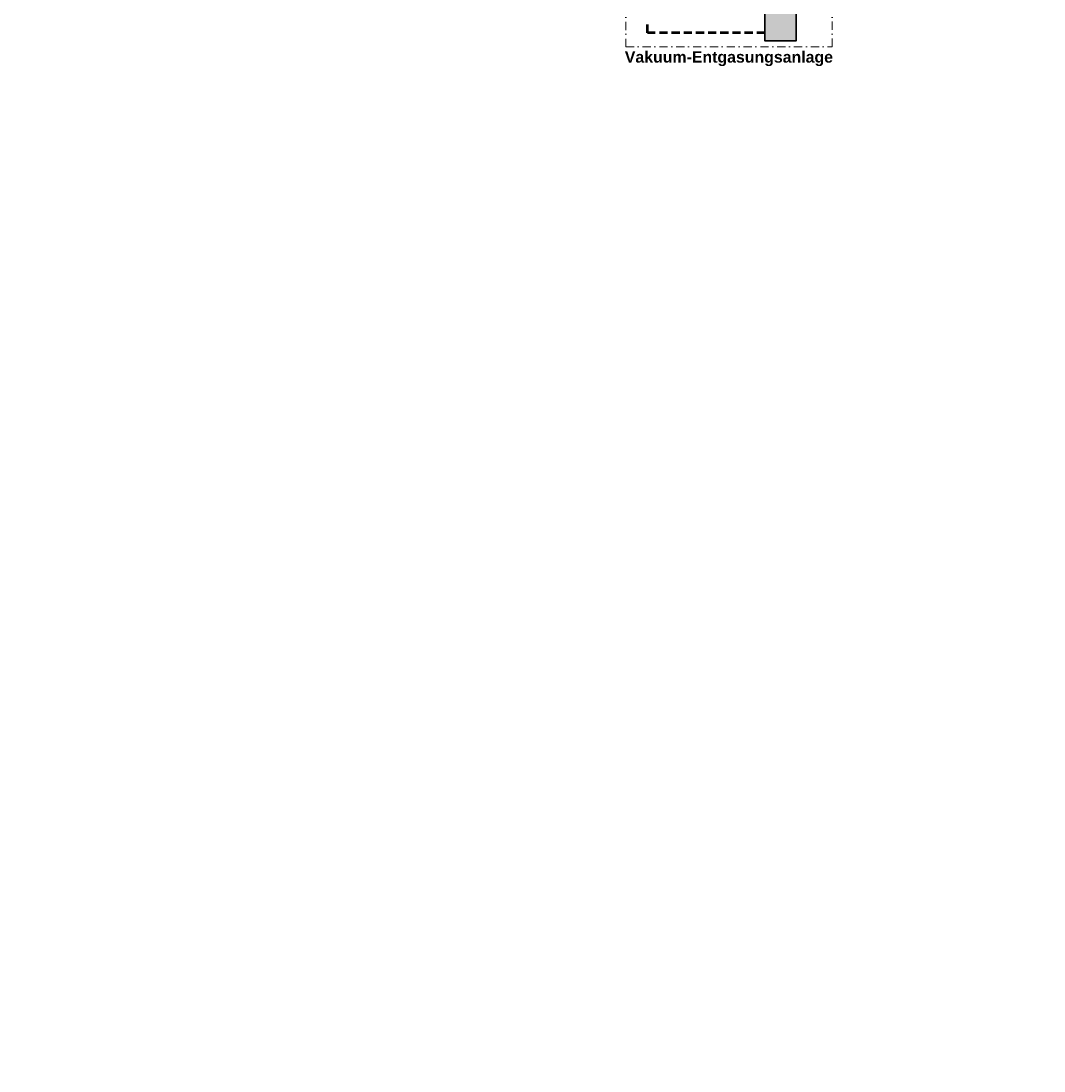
# Model space of a CAD drawing. Header units: millimetres. Extents: x -226 to 2201, y 0 to 1085.
# Tile 1 of 28: x 0 to 315, y 0 to 323. Entities that reach past the tile are written whole.
import ezdxf
from ezdxf import colors
from ezdxf.entities.mleader import LeaderData, LeaderLine
from ezdxf.math import Vec2, Vec3

# ---------------------------------------------------------------- set-up
doc = ezdxf.new("R2010")
doc.units = ezdxf.units.MM
doc.linetypes.add('GESTRICHELT2', pattern=[0.375, 0.25, -0.125])
doc.linetypes.add('Strichpunkt', pattern=[25.4, 12.7, -6.35, 0, -6.35])
for name, color, linetype, lineweight in [('TGAx_H_LTG_Quellenkreis-Umweltwärme_RL', 66, 'GESTRICHELT2', 50), ('TGAx_H_TXT_Beschriftung', 7, 'Continuous', 18), ('TGAx_K_TXT_Beschriftung', 7, 'Continuous', 18), ('TGAx_S_KOM_Bauteile', 7, 'Continuous', 35), ('TGAx_S_KOM_Bauteile-Schraff', 9, 'Continuous', 18)]:
    doc.layers.add(name, color=color, linetype=linetype, lineweight=lineweight)
doc.styles.add('Arial', font='arial.ttf')

msp = doc.modelspace()

# ---------------------------------------------------------------- leaders
at = {"layer": 'TGAx_H_TXT_Beschriftung'}
ml = msp.add_multileader_mtext('Standard', dxfattribs=at)
ml.set_content('\\A1;Anschluss s.\\PSchema Heizung EZ\\PZchg.-Nr.:\\P130-091E-00-X004H', color=256, style='Arial')
ml.set_leader_properties(color=256, linetype='ByLayer', lineweight=-1)
ml.build(insert=Vec2(0, 0))
ml.multileader.update_dxf_attribs({"has_text_frame": 1, "text_right_attachment_type": 6, "dogleg_length": 1, "arrow_head_size": 1.8})
ctx = ml.context
ctx.base_point, ctx.char_height, ctx.arrow_head_size, ctx.landing_gap_size, ctx.plane_origin = Vec3(1436.67, 782.43), 2.5, 1.8, 1, Vec3(1578.45, 911.75)
ctx.right_attachment, ctx.text_align_type = 6, 1
notes = []
notes.append((ctx, [(0, (0, 0, 0), (0, 0), (1, 0), 1, [])]))
ctx.mtext.insert, ctx.mtext.alignment, ctx.mtext.flow_direction = Vec3(1459.92, 784.21), 2, 5
ctx.mtext.has_bg_fill, ctx.mtext.bg_color, ctx.mtext.bg_scale_factor, ctx.mtext.bg_transparency, ctx.mtext.use_window_bg_color = 1, -1027028792, 1.5, 0, 1
for ctx, leaders in notes:
    for number, flags, end, landing, length, lines in leaders:
        leader = LeaderData()
        leader.index, (leader.has_last_leader_line, leader.has_dogleg_vector, leader.attachment_direction) = number, flags
        leader.last_leader_point, leader.dogleg_vector, leader.dogleg_length = Vec3(end), Vec3(landing), length
        for number, points, colour, breaks in lines:
            line = LeaderLine()
            line.index, line.vertices, line.color, line.breaks = number, Vec3.list(points), colors.encode_raw_color(colour), breaks
            leader.lines.append(line)
        ctx.leaders.append(leader)

# ---------------------------------------------------------------- next in the draw order: hatches: boundary and pattern name
at = {"layer": 'TGAx_S_KOM_Bauteile-Schraff'}
h = msp.add_hatch(color=256, dxfattribs=at)
h.dxf.hatch_style = 1
h.set_gradient(color1=(192, 192, 192), tint=1, name='CYLINDER')
h.paths.add_polyline_path([(229.08, 354.53), (238.68, 354.53), (238.68, 317), (229.08, 317)])

# ---------------------------------------------------------------- next in the draw order: linework, layer by layer
at = {"layer": 'TGAx_H_LTG_Quellenkreis-Umweltwärme_RL', "ltscale": 10}
for p, q in [((192.89, 319.54), (192.89, 323.1)), ((229.08, 319.54), (192.89, 319.54))]:
    msp.add_line(p, q, dxfattribs=at)
at = {"layer": 'TGAx_K_TXT_Beschriftung', "linetype": 'Strichpunkt', "ltscale": 0.2}
msp.add_lwpolyline([(249.76, 364.32), (186.23, 364.32), (186.23, 315.24), (249.76, 315.24)], close=True, dxfattribs=at)
at = {"layer": 'TGAx_S_KOM_Bauteile'}
msp.add_lwpolyline([(229.08, 354.53), (238.68, 354.53), (238.68, 317), (229.08, 317)], close=True, dxfattribs=at)

# ---------------------------------------------------------------- next in the draw order: texts
at = {"layer": 'TGAx_K_TXT_Beschriftung', "insert": (217.99, 311.54), "char_height": 2.5, "attachment_point": 5, "style": 'Arial'}
msp.add_mtext('{\\fArial|b1|i0|c0|p34;\\H1.4x;Vakuum-Entgasungsanlage}', dxfattribs=at)

doc.saveas('drawing.dxf')
